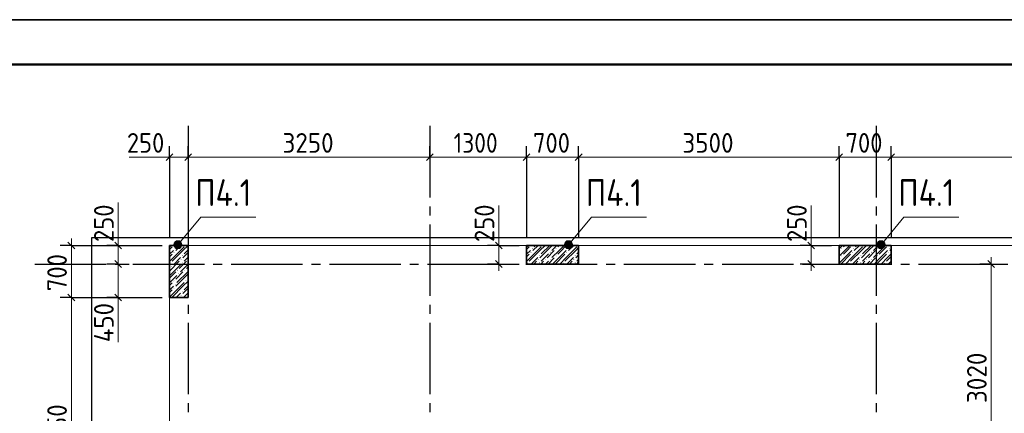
# Model space of a CAD drawing. Header units: millimetres. Extents: x 0 to 50400, y 0 to 35640.
# Tile 6 of 17: x 7002 to 20236, y 30359 to 35640. Entities that reach past the tile are written whole.
import ezdxf

# ---------------------------------------------------------------- set-up
doc = ezdxf.new("R2010")
doc.units = ezdxf.units.MM
doc.linetypes.add('______5', pattern=[1320, 960, -120, 120, -120])
for name, color, linetype, lineweight in [('Standard', 7, 'Continuous', 25), ('ЖБ Пилон', 7, 'Continuous', 35), ('Позиционная метка диаметр_ шаг', 7, 'Continuous', 13), ('Позиционная метка линия выноска', 7, 'Continuous', 13), ('Примечания', 7, 'Continuous', 13), ('Размерная линия_ общее', 7, 'Continuous', 13)]:
    doc.layers.add(name, color=color, linetype=linetype, lineweight=lineweight)
doc.layers.add('Оси', color=7, linetype='______5', true_color=0x656565)
doc.styles.add('ISOCPEUR', font='txt')

msp = doc.modelspace()

# ---------------------------------------------------------------- hatches: boundary and pattern name
at = {"layer": 'ЖБ Пилон', "linetype": 'Continuous', "lineweight": 18, "transparency": 33554687}
for points in [[(9079, 32612), (9075, 32609), (9071, 32612)], [(9086, 32569), (9092, 32575), (9098, 32569), (9092, 32563)], [(9237, 32612), (9236, 32611), (9234, 32612)], [(13879, 32612), (13875, 32609), (13871, 32612)], [(13886, 32569), (13892, 32575), (13898, 32569), (13892, 32563)], [(14037, 32612), (14036, 32611), (14034, 32612)], [(14205, 32567), (14211, 32573), (14217, 32567), (14211, 32561)], [(14359, 32612), (14355, 32609), (14351, 32612)], [(14366, 32569), (14372, 32575), (14378, 32569), (14372, 32563)], [(14515, 32612), (14514, 32612), (14515, 32612)], [(18045, 32567), (18051, 32573), (18057, 32567), (18051, 32561)], [(18199, 32612), (18195, 32609), (18191, 32612)], [(18206, 32569), (18212, 32575), (18218, 32569), (18212, 32563)], [(18357, 32612), (18356, 32611), (18354, 32612)], [(18525, 32567), (18531, 32573), (18537, 32567), (18531, 32561)], [(18679, 32612), (18675, 32609), (18671, 32612)], [(18686, 32569), (18692, 32575), (18698, 32569), (18692, 32563)], [(9069, 32519), (9075, 32525), (9081, 32519), (9075, 32513)], [(9165, 32423), (9171, 32429), (9177, 32423), (9171, 32417)], [(9182, 32473), (9188, 32479), (9194, 32473), (9188, 32467)], [(9261, 32423), (9265, 32427), (9265, 32419)], [(13869, 32519), (13875, 32525), (13881, 32519), (13875, 32513)], [(13965, 32423), (13971, 32429), (13977, 32423), (13971, 32417)], [(13982, 32473), (13988, 32479), (13994, 32473), (13988, 32467)], [(14061, 32423), (14067, 32429), (14073, 32423), (14067, 32417)], [(14126, 32521), (14132, 32527), (14138, 32521), (14132, 32515)], [(14126, 32425), (14132, 32431), (14138, 32425), (14132, 32419)], [(14205, 32471), (14211, 32477), (14217, 32471), (14211, 32465)], [(14349, 32519), (14355, 32525), (14361, 32519), (14355, 32513)], [(14445, 32423), (14451, 32429), (14457, 32423), (14451, 32417)], [(14462, 32473), (14468, 32479), (14474, 32473), (14468, 32467)], [(18045, 32471), (18051, 32477), (18057, 32471), (18051, 32465)], [(18189, 32519), (18195, 32525), (18201, 32519), (18195, 32513)], [(18285, 32423), (18291, 32429), (18297, 32423), (18291, 32417)], [(18302, 32473), (18308, 32479), (18314, 32473), (18308, 32467)], [(18381, 32423), (18387, 32429), (18393, 32423), (18387, 32417)], [(18446, 32521), (18452, 32527), (18458, 32521), (18452, 32515)], [(18446, 32425), (18452, 32431), (18458, 32425), (18452, 32419)], [(18525, 32471), (18531, 32477), (18537, 32471), (18531, 32465)], [(18669, 32519), (18675, 32525), (18681, 32519), (18675, 32513)], [(9021, 32375), (9027, 32381), (9033, 32375), (9027, 32369)], [(9038, 32329), (9044, 32335), (9050, 32329), (9044, 32323)], [(9182, 32377), (9188, 32383), (9194, 32377), (9188, 32371)], [(13821, 32375), (13827, 32381), (13833, 32375), (13827, 32369)], [(13982, 32377), (13988, 32383), (13994, 32377), (13988, 32371)], [(14301, 32375), (14307, 32381), (14313, 32375), (14307, 32369)], [(14462, 32377), (14468, 32383), (14474, 32377), (14468, 32371)], [(18141, 32375), (18147, 32381), (18153, 32375), (18147, 32369)], [(18302, 32377), (18308, 32383), (18314, 32377), (18308, 32371)], [(18621, 32375), (18627, 32381), (18633, 32375), (18627, 32369)], [(9117, 32279), (9123, 32285), (9129, 32279), (9123, 32273)], [(9134, 32233), (9140, 32239), (9146, 32233), (9140, 32227)], [(9213, 32279), (9219, 32285), (9225, 32279), (9219, 32273)], [(9069, 32135), (9075, 32141), (9081, 32135), (9075, 32129)], [(9069, 32039), (9075, 32045), (9081, 32039), (9075, 32033)], [(9086, 32089), (9092, 32095), (9098, 32089), (9092, 32083)], [(9230, 32137), (9236, 32143), (9242, 32137), (9236, 32131)], [(9165, 31943), (9171, 31949), (9177, 31943), (9171, 31937)], [(9182, 31993), (9188, 31999), (9194, 31993), (9188, 31987)], [(9261, 31943), (9265, 31947), (9265, 31939)]]:
    msp.add_hatch(color=7, dxfattribs=at).paths.add_polyline_path(points, flags=16)
at = {"layer": 'Позиционная метка линия выноска', "linetype": 'Continuous', "lineweight": 13, "transparency": 33554687}
for points in [[(9076, 32630), (9171, 32587), (9087, 32656)], [(9079, 32603), (9148, 32571), (9076, 32630)], [(9076, 32630), (9148, 32571), (9171, 32587)], [(9120, 32568), (9079, 32603), (9095, 32579)], [(9079, 32603), (9120, 32568), (9148, 32571)], [(9087, 32656), (9182, 32612), (9110, 32672)], [(9087, 32656), (9171, 32587), (9182, 32612)], [(9110, 32672), (9179, 32640), (9138, 32674)], [(9110, 32672), (9182, 32612), (9179, 32640)], [(9138, 32674), (9179, 32640), (9163, 32663)], [(14326, 32630), (14421, 32587), (14337, 32656)], [(14329, 32603), (14398, 32571), (14326, 32630)], [(14326, 32630), (14398, 32571), (14421, 32587)], [(14370, 32568), (14329, 32603), (14345, 32579)], [(14329, 32603), (14370, 32568), (14398, 32571)], [(14337, 32656), (14432, 32612), (14360, 32672)], [(14337, 32656), (14421, 32587), (14432, 32612)], [(14360, 32672), (14429, 32640), (14388, 32674)], [(14360, 32672), (14432, 32612), (14429, 32640)], [(14388, 32674), (14429, 32640), (14413, 32663)], [(18526, 32630), (18621, 32587), (18537, 32656)], [(18529, 32603), (18598, 32571), (18526, 32630)], [(18526, 32630), (18598, 32571), (18621, 32587)], [(18570, 32568), (18529, 32603), (18545, 32579)], [(18529, 32603), (18570, 32568), (18598, 32571)], [(18537, 32656), (18632, 32612), (18560, 32672)], [(18537, 32656), (18621, 32587), (18632, 32612)], [(18560, 32672), (18629, 32640), (18588, 32674)], [(18560, 32672), (18632, 32612), (18629, 32640)], [(18588, 32674), (18629, 32640), (18613, 32663)]]:
    msp.add_hatch(color=7, dxfattribs=at).paths.add_polyline_path(points)

# ---------------------------------------------------------------- linework, layer by layer
at = {"layer": 'Standard', "color": 7, "linetype": 'Continuous', "lineweight": 25, "transparency": 33554687}
msp.add_lwpolyline([(0, 0), (50400, 0), (50400, 35640), (0, 35640), (0, 0)], close=True, dxfattribs=at)
at = {"layer": 'Standard', "color": 7, "linetype": 'Continuous', "lineweight": 35, "transparency": 33554687}
msp.add_lwpolyline([(50400, 35640), (0, 35640), (0, 0), (50400, 0), (50400, 35640)], dxfattribs=at)
at = {"layer": 'Standard', "color": 7, "linetype": 'Continuous', "lineweight": 50, "transparency": 33554687}
msp.add_lwpolyline([(2400, 35040), (49800, 35040), (49800, 600), (2400, 600), (2400, 35040)], close=True, dxfattribs=at)
at = {"layer": 'Standard', "color": 254, "linetype": 'Continuous', "lineweight": -3, "true_color": 0xc4c4ff, "transparency": 33554687}
msp.add_lwpolyline([(7965, 10212), (40265, 10212), (40265, 32712), (7965, 32712), (7965, 10212)], dxfattribs=at)
at = {"layer": 'Standard', "color": 7, "linetype": 'Continuous', "lineweight": 18, "transparency": 33554687}
msp.add_lwpolyline([(9015, 10312), (40165, 10312), (40165, 32612), (9015, 32612), (9015, 10312)], dxfattribs=at)
at = {"layer": 'ЖБ Пилон', "color": 7, "linetype": 'Continuous', "lineweight": 35, "transparency": 33554687}
for p, q in [((9265, 32612), (9015, 32612)), ((9015, 32612), (9015, 31912)), ((9015, 32612), (9015, 31912)), ((9265, 32612), (9015, 32612)), ((9265, 31912), (9265, 32612)), ((9265, 31912), (9265, 32612)), ((14515, 32612), (13815, 32612)), ((13815, 32612), (13815, 32362)), ((13815, 32612), (13815, 32362)), ((14515, 32612), (13815, 32612)), ((14515, 32362), (14515, 32612)), ((14515, 32362), (14515, 32612)), ((18715, 32612), (18015, 32612)), ((18015, 32612), (18015, 32362)), ((18015, 32612), (18015, 32362)), ((18715, 32612), (18015, 32612)), ((18715, 32362), (18715, 32612)), ((18715, 32362), (18715, 32612)), ((13815, 32362), (14515, 32362)), ((13815, 32362), (14515, 32362)), ((18015, 32362), (18715, 32362)), ((18015, 32362), (18715, 32362)), ((9015, 31912), (9265, 31912)), ((9015, 31912), (9265, 31912))]:
    msp.add_line(p, q, dxfattribs=at)
at = {"layer": 'ЖБ Пилон', "color": 251, "linetype": 'Continuous', "lineweight": 18, "true_color": 0x494949, "transparency": 33554687}
for p, q in [((9015, 32589), (9039, 32612)), ((9015, 32555), (9051, 32591)), ((9068, 32449), (9212, 32593)), ((9169, 32612), (9099, 32543)), ((9135, 32612), (9116, 32593)), ((9265, 32612), (9195, 32543)), ((13815, 32589), (13839, 32612)), ((13815, 32555), (13851, 32591)), ((13868, 32449), (14012, 32593)), ((13969, 32612), (13899, 32543)), ((13935, 32612), (13916, 32593)), ((14065, 32612), (13995, 32543)), ((14127, 32612), (14012, 32497)), ((14091, 32543), (14161, 32612)), ((14223, 32612), (14156, 32545)), ((14257, 32612), (14235, 32591)), ((14252, 32545), (14319, 32612)), ((14283, 32543), (14331, 32591)), ((14348, 32449), (14492, 32593)), ((14449, 32612), (14379, 32543)), ((14415, 32612), (14396, 32593)), ((14515, 32583), (14475, 32543)), ((18063, 32612), (18015, 32565)), ((18097, 32612), (18075, 32591)), ((18092, 32545), (18159, 32612)), ((18123, 32543), (18171, 32591)), ((18188, 32449), (18332, 32593)), ((18289, 32612), (18219, 32543)), ((18255, 32612), (18236, 32593)), ((18385, 32612), (18315, 32543)), ((18447, 32612), (18332, 32497)), ((18411, 32543), (18481, 32612)), ((18543, 32612), (18476, 32545)), ((18577, 32612), (18555, 32591)), ((18572, 32545), (18639, 32612)), ((18603, 32543), (18651, 32591)), ((18715, 32559), (18699, 32543)), ((9068, 32545), (9015, 32493)), ((9051, 32495), (9015, 32459)), ((9068, 32449), (9015, 32397)), ((9195, 32543), (9051, 32399)), ((9164, 32449), (9068, 32353)), ((9265, 32517), (9195, 32447)), ((9265, 32551), (9212, 32497)), ((9212, 32401), (9260, 32449)), ((9260, 32449), (9265, 32455)), ((13868, 32545), (13815, 32493)), ((13851, 32495), (13815, 32459)), ((13868, 32449), (13815, 32397)), ((13995, 32543), (13851, 32399)), ((13964, 32449), (13877, 32362)), ((14091, 32543), (13995, 32447)), ((14012, 32401), (14060, 32449)), ((14060, 32449), (14108, 32497)), ((14187, 32543), (14091, 32447)), ((14187, 32447), (14103, 32362)), ((14252, 32545), (14156, 32449)), ((14252, 32449), (14165, 32362)), ((14331, 32495), (14199, 32362)), ((14235, 32495), (14283, 32543)), ((14348, 32545), (14252, 32449)), ((14348, 32449), (14261, 32362)), ((14475, 32543), (14331, 32399)), ((14444, 32449), (14357, 32362)), ((14515, 32487), (14475, 32447)), ((14515, 32521), (14492, 32497)), ((14492, 32401), (14515, 32425)), ((18092, 32545), (18015, 32469)), ((18027, 32543), (18015, 32531)), ((18092, 32449), (18015, 32373)), ((18027, 32447), (18015, 32435)), ((18171, 32495), (18039, 32362)), ((18075, 32495), (18123, 32543)), ((18188, 32545), (18092, 32449)), ((18188, 32449), (18101, 32362)), ((18315, 32543), (18171, 32399)), ((18284, 32449), (18197, 32362)), ((18411, 32543), (18315, 32447)), ((18332, 32401), (18380, 32449)), ((18380, 32449), (18428, 32497)), ((18507, 32543), (18411, 32447)), ((18507, 32447), (18423, 32362)), ((18572, 32545), (18476, 32449)), ((18572, 32449), (18485, 32362)), ((18651, 32495), (18519, 32362)), ((18555, 32495), (18603, 32543)), ((18668, 32545), (18572, 32449)), ((18668, 32449), (18581, 32362)), ((18715, 32463), (18651, 32399)), ((18668, 32449), (18715, 32497)), ((9147, 32399), (9015, 32267)), ((9015, 32301), (9020, 32305)), ((9164, 32353), (9020, 32209)), ((9147, 32303), (9195, 32351)), ((9265, 32359), (9164, 32257)), ((9195, 32351), (9243, 32399)), ((9265, 32325), (9243, 32303)), ((13947, 32399), (13911, 32362)), ((14007, 32362), (14043, 32399)), ((14108, 32401), (14069, 32362)), ((14427, 32399), (14391, 32362)), ((14487, 32362), (14515, 32391)), ((18267, 32399), (18231, 32362)), ((18327, 32362), (18363, 32399)), ((18428, 32401), (18389, 32362)), ((18715, 32401), (18677, 32362)), ((18715, 32367), (18711, 32362)), ((9099, 32255), (9015, 32171)), ((9015, 32109), (9116, 32209)), ((9195, 32255), (9099, 32159)), ((9260, 32257), (9116, 32113)), ((9195, 32159), (9265, 32229)), ((9265, 32167), (9260, 32161)), ((9015, 32075), (9051, 32111)), ((9068, 32065), (9015, 32013)), ((9195, 32063), (9051, 31919)), ((9068, 31969), (9212, 32113)), ((9195, 32159), (9099, 32063)), ((9265, 32133), (9195, 32063)), ((9265, 32037), (9195, 31967)), ((9265, 32071), (9212, 32017)), ((9051, 32015), (9015, 31979)), ((9068, 31969), (9015, 31917)), ((9164, 31969), (9107, 31912)), ((9147, 31919), (9141, 31912)), ((9212, 31921), (9260, 31969)), ((9237, 31912), (9243, 31919)), ((9260, 31969), (9265, 31975))]:
    msp.add_line(p, q, dxfattribs=at)
at = {"layer": 'Оси', "color": 8, "linetype": '______5', "lineweight": -3, "transparency": 33554687}
for p, q in [((9265, 34214), (9265, 8317)), ((12515, 34214), (12515, 8317)), ((18515, 34214), (18515, 8317)), ((7204, 32362), (42963, 32362))]:
    msp.add_line(p, q, dxfattribs=at)
at = {"layer": 'Позиционная метка линия выноска', "color": 7, "linetype": 'Continuous', "lineweight": 13, "transparency": 33554687}
for p, q in [((9087, 32656), (9087, 32656)), ((9095, 32579), (9095, 32579)), ((9163, 32663), (9163, 32663)), ((9171, 32587), (9171, 32587)), ((14337, 32656), (14337, 32656)), ((14345, 32579), (14345, 32579)), ((14413, 32663), (14413, 32663)), ((14421, 32587), (14421, 32587)), ((18537, 32656), (18537, 32656)), ((18545, 32579), (18545, 32579)), ((18613, 32663), (18613, 32663)), ((18621, 32587), (18621, 32587))]:
    msp.add_line(p, q, dxfattribs=at)
for points in [[(9129, 32621), (9436, 32992), (10176, 32992)], [(14379, 32621), (14686, 32992), (15426, 32992)], [(18579, 32621), (18886, 32992), (19626, 32992)]]:
    msp.add_lwpolyline(points, dxfattribs=at)
for centre in [(9129, 32621), (14379, 32621), (18579, 32621)]:
    msp.add_circle(centre, 54, dxfattribs=at)
at = {"layer": 'Примечания', "color": 7, "linetype": 'Continuous', "lineweight": 13, "transparency": 33554687}
for p, q in [((9015, 33795), (8473, 33795)), ((8325, 32612), (8325, 33187)), ((13441, 32612), (13441, 33147)), ((17641, 32612), (17641, 33147)), ((8325, 31912), (8325, 31314))]:
    msp.add_line(p, q, dxfattribs=at)
at = {"layer": 'Размерная линия_ общее', "color": 253, "linetype": 'Continuous', "lineweight": -3, "true_color": 0xa0a0a0, "transparency": 33554687}
for p, q in [((9015, 33795), (9015, 33945)), ((9265, 33795), (9265, 33945)), ((12515, 33795), (12515, 33945)), ((13815, 33795), (13815, 33945)), ((14515, 33795), (14515, 33945)), ((18015, 33795), (18015, 33945)), ((18715, 33795), (18715, 33945)), ((9015, 33795), (9015, 33645)), ((9015, 33795), (9015, 32712)), ((9265, 33795), (9265, 33645)), ((9265, 33795), (9265, 32712)), ((12515, 33795), (12515, 33645)), ((12515, 33795), (12515, 33795)), ((13815, 33795), (13815, 33645)), ((13815, 33795), (13815, 32712)), ((14515, 33795), (14515, 33645)), ((14515, 33795), (14515, 32712)), ((18015, 33795), (18015, 33645)), ((18015, 33795), (18015, 32712)), ((18715, 33795), (18715, 33645)), ((18715, 33795), (18715, 32712)), ((7696, 32612), (7546, 32612)), ((7696, 32612), (7846, 32612)), ((7696, 32612), (8915, 32612)), ((8325, 32612), (8175, 32612)), ((8325, 32612), (8475, 32612)), ((8325, 32612), (8915, 32612)), ((13441, 32612), (13291, 32612)), ((13441, 32612), (13591, 32612)), ((13441, 32612), (13715, 32612)), ((17641, 32612), (17491, 32612)), ((17641, 32612), (17791, 32612)), ((17641, 32612), (17915, 32612)), ((8325, 32362), (8175, 32362)), ((8325, 32362), (8475, 32362)), ((8325, 32362), (8460, 32362)), ((13441, 32362), (13291, 32362)), ((13441, 32362), (13591, 32362)), ((13441, 32362), (13715, 32362)), ((17641, 32362), (17491, 32362)), ((17641, 32362), (17791, 32362)), ((17641, 32362), (17915, 32362)), ((20059, 32362), (19909, 32362)), ((20059, 32362), (20209, 32362)), ((20059, 32362), (20059, 32362)), ((7696, 31912), (7546, 31912)), ((7696, 31912), (7846, 31912)), ((7696, 31912), (8915, 31912)), ((8325, 31912), (8175, 31912)), ((8325, 31912), (8475, 31912)), ((8325, 31912), (8915, 31912))]:
    msp.add_line(p, q, dxfattribs=at)
at = {"layer": 'Размерная линия_ общее', "color": 7, "linetype": 'Continuous', "lineweight": 13, "transparency": 33554687}
for p, q in [((9015, 33795), (8925, 33795)), ((9015, 33795), (9265, 33795)), ((9265, 33795), (12515, 33795)), ((12515, 33795), (13815, 33795)), ((13815, 33795), (14515, 33795)), ((14515, 33795), (18015, 33795)), ((18015, 33795), (18715, 33795)), ((18715, 33795), (23195, 33795)), ((7696, 32612), (7696, 32702)), ((8325, 32612), (8325, 32702)), ((13441, 32612), (13441, 32702)), ((17641, 32612), (17641, 32702)), ((7696, 31912), (7696, 32612)), ((8325, 32362), (8325, 32612)), ((20059, 32362), (20059, 32452)), ((8325, 31912), (8325, 32362)), ((13441, 32362), (13441, 32272)), ((17641, 32362), (17641, 32272)), ((20059, 29342), (20059, 32362)), ((7696, 28362), (7696, 31912)), ((8325, 31912), (8325, 31822))]:
    msp.add_line(p, q, dxfattribs=at)
at = {"layer": 'Размерная линия_ общее', "color": 7, "linetype": 'Continuous', "lineweight": 25, "transparency": 33554687}
for p, q in [((8970, 33750), (9060, 33840)), ((9220, 33750), (9310, 33840)), ((12470, 33750), (12560, 33840)), ((13770, 33750), (13860, 33840)), ((14470, 33750), (14560, 33840)), ((17970, 33750), (18060, 33840)), ((18670, 33750), (18760, 33840)), ((7741, 32567), (7651, 32657)), ((8370, 32567), (8280, 32657)), ((13486, 32567), (13396, 32657)), ((17686, 32567), (17596, 32657)), ((8370, 32317), (8280, 32407)), ((13486, 32317), (13396, 32407)), ((17686, 32317), (17596, 32407)), ((20104, 32317), (20014, 32407)), ((7741, 31867), (7651, 31957)), ((8370, 31867), (8280, 31957))]:
    msp.add_line(p, q, dxfattribs=at)
at = {"layer": 'Размерная линия_ общее', "color": 7, "linetype": 'Continuous', "lineweight": 13, "transparency": 33554687}
for points in [[(13441, 32362), (13441, 32529), (13441, 32529), (13441, 32612)], [(17641, 32362), (17641, 32530), (17641, 32530), (17641, 32612)]]:
    msp.add_lwpolyline(points, dxfattribs=at)

# ---------------------------------------------------------------- texts
at = {"layer": 'Позиционная метка диаметр_ шаг', "color": 7, "linetype": 'Continuous', "lineweight": 25, "transparency": 33554687, "char_height": 360, "attachment_point": 7, "style": 'ISOCPEUR'}
for insert, width in [((9361, 33140), 1017.81), ((14611, 33140), 1017.82), ((18811, 33140), 1017.82)]:
    msp.add_mtext('\\W0.86;П4.1', dxfattribs=dict(at, insert=insert, width=width))
at = {"layer": 'Размерная линия_ общее', "color": 7, "linetype": 'Continuous', "lineweight": 25, "transparency": 33554687, "char_height": 264, "attachment_point": 7, "style": 'ISOCPEUR'}
for s, insert, width in [('\\W0.91;250', (8442, 33855), 674.39), ('\\W0.93;3250', (10534, 33855), 861.72), ('\\W0.87;1300', (12835, 33855), 800.28), ('\\W0.91;700', (13901, 33855), 674.39), ('\\W0.93;3500', (15909, 33855), 861.71), ('\\W0.91;700', (18101, 33855), 674.39)]:
    msp.add_mtext(s, dxfattribs=dict(at, insert=insert, width=width))
at = {"layer": 'Размерная линия_ общее', "color": 7, "linetype": 'Continuous', "lineweight": 25, "transparency": 33554687, "char_height": 264, "attachment_point": 7, "rotation": 90, "style": 'ISOCPEUR'}
for s, insert, width in [('\\W0.91;250', (8265, 32657), 674.39), ('\\W0.91;250', (13381, 32657), 674.39), ('\\W0.91;250', (17581, 32657), 674.39), ('\\W0.91;700', (7636, 31998), 674.39), ('\\W0.92;450', (8265, 31313), 701.33), ('\\W0.93;3020', (19999, 30496), 861.71), ('\\W0.93;3550', (7636, 29781), 861.7)]:
    msp.add_mtext(s, dxfattribs=dict(at, insert=insert, width=width))

doc.saveas('drawing.dxf')
